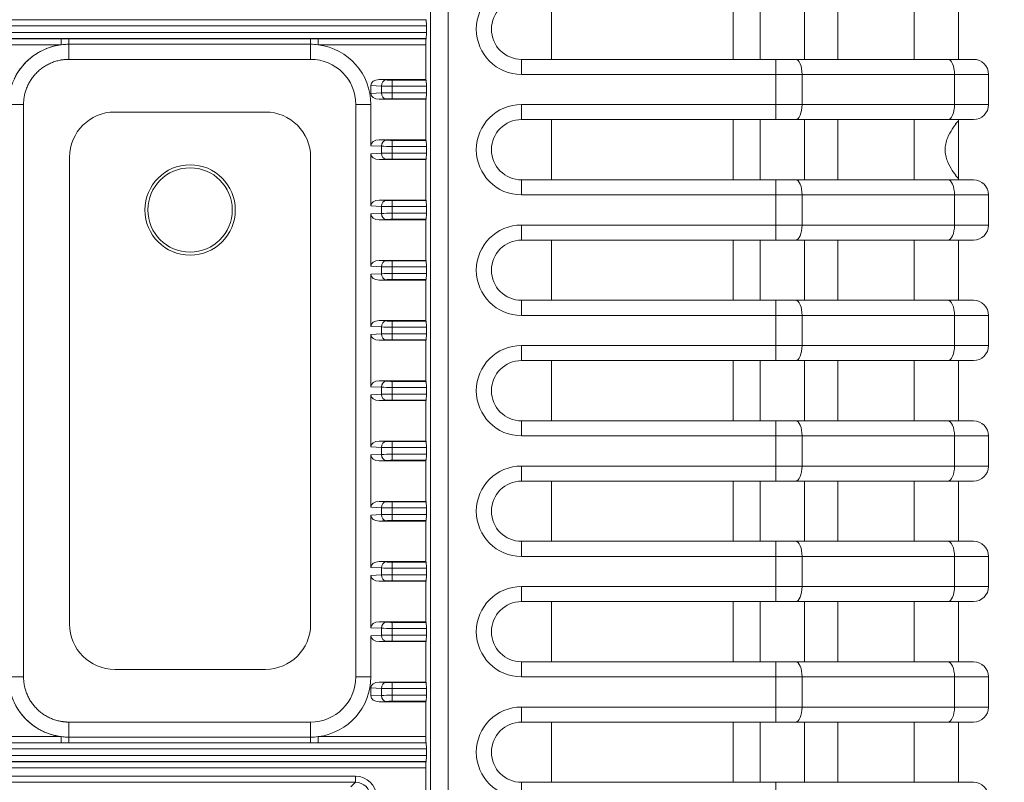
# Model space of a CAD drawing. Header units: millimetres. Extents: x 990 to 1809, y 0 to 562.
# Tile 85 of 256: x 1337 to 1370, y 326 to 351. Entities that reach past the tile are written whole.
import ezdxf

# ---------------------------------------------------------------- set-up
doc = ezdxf.new("R2010")
doc.units = ezdxf.units.MM
doc.layers.get('Defpoints').update_dxf_attribs({"lineweight": 18})
doc.layers.add('1', color=7, linetype='Continuous', true_color=0xffffff)
doc.layers.add('7标注层', color=4, linetype='Continuous', lineweight=18)
doc.styles.add('3.0', font='txt', dxfattribs={"height": 7.5})
doc.dimstyles.new('ISO-3.0', dxfattribs={"dimtxt": 7.5, "dimasz": 7.5, "dimexe": 4.5, "dimexo": 1.5, "dimgap": 1.5, "dimtad": 1, "dimdsep": 46, "dimtxsty": '3.0', "dimcen": 7.5, "dimclrd": 256, "dimclre": 256, "dimclrt": 256, "dimadec": 1, "dimazin": 0, "dimtp": 2e-09, "dimtm": 1.1e-09, "dimtfac": 1, "dimtmove": 0, "dimatfit": 3, "dimfxl": 1, "dimtolj": 1, "dimlwd": -1, "dimlwe": -1, "dimarcsym": 0})

# ---------------------------------------------------------------- blocks, each defined once
blk = doc.blocks.new('*D56')
at = {"layer": '7标注层', "transparency": 16777216}
for p, q in [((1366.033, 398.534), (1401.958, 398.534)), ((1397.458, 286.138), (1397.458, 391.034)), ((1353.912, 278.638), (1401.958, 278.638))]:
    blk.add_line(p, q, dxfattribs=at)
for points in [[(1396.208, 391.034), (1398.708, 391.034), (1397.458, 398.534)], [(1396.208, 286.138), (1398.708, 286.138), (1397.458, 278.638)]]:
    blk.add_solid(points, dxfattribs=at)
at = {"layer": 'Defpoints', "color": 0, "transparency": 16777216}
for p in [(1364.533, 398.534), (1397.458, 398.534), (1352.412, 278.638)]:
    blk.add_point(p, dxfattribs=at)
at = {"layer": '7标注层', "transparency": 16777216, "insert": (1392.208, 338.586), "char_height": 7.5, "attachment_point": 5, "rotation": 90, "style": '3.0'}
blk.add_mtext('\\A1;120', dxfattribs=at)

msp = doc.modelspace()

# ---------------------------------------------------------------- linework, layer by layer
at = {"layer": '1', "color": 7, "linetype": 'Continuous', "lineweight": 18}
for p, q in [((1350.901, 298.616), (1350.901, 378.66)), ((1351.488, 378.66), (1351.488, 298.616)), ((1354.921, 349.638), (1354.921, 351.638)), ((1360.95, 349.638), (1360.95, 351.638)), ((1361.842, 351.638), (1361.842, 349.638)), ((1363.313, 349.638), (1363.313, 351.638)), ((1364.421, 351.638), (1364.421, 349.638)), ((1366.947, 349.638), (1366.947, 351.638)), ((1368.421, 351.638), (1368.421, 349.638)), ((1350.763, 350.748), (1217.078, 350.748)), ((1217.084, 350.948), (1350.757, 350.948)), ((1350.753, 350.954), (1217.088, 350.954)), ((1350.757, 350.948), (1350.753, 350.954)), ((1350.763, 350.528), (1350.763, 350.748)), ((1217.078, 350.528), (1350.763, 350.528)), ((1350.757, 350.328), (1217.084, 350.328)), ((1229.197, 350.322), (1338.644, 350.322)), ((1338.644, 350.122), (1338.644, 350.322)), ((1338.897, 350.322), (1346.921, 350.322)), ((1346.921, 350.138), (1346.921, 350.322)), ((1347.173, 350.122), (1347.173, 350.322)), ((1347.173, 350.322), (1350.753, 350.322)), ((1350.757, 350.328), (1350.753, 350.322)), ((1338.644, 350.122), (1229.197, 350.122)), ((1338.897, 350.138), (1346.921, 350.138)), ((1346.921, 350.138), (1346.921, 349.638)), ((1350.746, 350.122), (1347.173, 350.122)), ((1350.746, 350.122), (1350.746, 348.964)), ((1346.921, 349.638), (1338.897, 349.638)), ((1353.921, 349.638), (1362.364, 349.638)), ((1353.921, 349.138), (1353.921, 349.638)), ((1362.364, 349.638), (1363.016, 349.638)), ((1362.364, 349.138), (1362.364, 349.638)), ((1368.073, 349.638), (1368.921, 349.638)), ((1362.364, 349.138), (1353.921, 349.138)), ((1363.233, 349.138), (1362.364, 349.138)), ((1348.921, 348.505), (1348.921, 348.771)), ((1349.274, 348.753), (1348.921, 348.771)), ((1349.193, 348.964), (1350.746, 348.964)), ((1349.193, 348.964), (1349.415, 348.953)), ((1349.274, 348.523), (1349.274, 348.753)), ((1349.628, 348.948), (1350.757, 348.948)), ((1349.628, 348.748), (1349.628, 348.948)), ((1350.763, 348.748), (1349.628, 348.748)), ((1349.628, 348.748), (1349.628, 348.528)), ((1350.757, 348.948), (1350.746, 348.964)), ((1350.763, 348.528), (1350.763, 348.748)), ((1348.921, 348.505), (1349.274, 348.523)), ((1349.628, 348.528), (1350.763, 348.528)), ((1349.628, 348.328), (1349.628, 348.528)), ((1337.395, 348.138), (1337.395, 329.138)), ((1348.921, 348.138), (1348.421, 348.138)), ((1348.421, 329.138), (1348.421, 348.138)), ((1348.921, 348.138), (1348.921, 346.771)), ((1349.415, 348.324), (1349.193, 348.312)), ((1349.193, 348.312), (1350.746, 348.312)), ((1350.757, 348.328), (1349.628, 348.328)), ((1350.757, 348.328), (1350.746, 348.312)), ((1350.746, 348.312), (1350.746, 346.964)), ((1353.921, 347.638), (1353.921, 348.138)), ((1353.921, 348.138), (1362.364, 348.138)), ((1362.364, 348.138), (1362.364, 347.638)), ((1368.29, 348.138), (1369.421, 348.138)), ((1340.421, 347.888), (1345.421, 347.888)), ((1362.364, 347.638), (1353.921, 347.638)), ((1354.921, 345.638), (1354.921, 347.638)), ((1360.95, 345.638), (1360.95, 347.638)), ((1361.842, 347.638), (1361.842, 345.638)), ((1363.016, 347.638), (1362.364, 347.638)), ((1363.313, 345.638), (1363.313, 347.638)), ((1364.421, 347.638), (1364.421, 345.638)), ((1366.947, 345.638), (1366.947, 347.638)), ((1368.921, 347.638), (1368.073, 347.638)), ((1368.421, 347.638), (1368.421, 347.592)), ((1368.421, 347.592), (1368.421, 345.684)), ((1349.274, 346.753), (1348.921, 346.771)), ((1349.193, 346.964), (1350.746, 346.964)), ((1349.193, 346.964), (1349.415, 346.953)), ((1349.274, 346.523), (1349.274, 346.753)), ((1349.628, 346.948), (1350.757, 346.948)), ((1349.628, 346.748), (1349.628, 346.948)), ((1350.763, 346.748), (1349.628, 346.748)), ((1349.628, 346.748), (1349.628, 346.528)), ((1350.757, 346.948), (1350.746, 346.964)), ((1350.763, 346.528), (1350.763, 346.748)), ((1338.921, 330.888), (1338.921, 346.388)), ((1346.921, 346.388), (1346.921, 330.888)), ((1348.921, 346.505), (1349.274, 346.523)), ((1348.921, 346.505), (1348.921, 344.771)), ((1349.628, 346.328), (1349.628, 346.528)), ((1349.628, 346.528), (1350.763, 346.528)), ((1349.415, 346.324), (1349.193, 346.312)), ((1349.193, 346.312), (1350.746, 346.312)), ((1350.757, 346.328), (1349.628, 346.328)), ((1350.757, 346.328), (1350.746, 346.312)), ((1350.746, 346.312), (1350.746, 344.964)), ((1353.921, 345.638), (1362.364, 345.638)), ((1353.921, 345.138), (1353.921, 345.638)), ((1362.364, 345.638), (1363.016, 345.638)), ((1362.364, 345.138), (1362.364, 345.638)), ((1368.073, 345.638), (1368.921, 345.638)), ((1368.421, 345.684), (1368.421, 345.638)), ((1362.364, 345.138), (1353.921, 345.138)), ((1363.233, 345.138), (1362.364, 345.138)), ((1349.274, 344.753), (1348.921, 344.771)), ((1349.193, 344.964), (1350.746, 344.964)), ((1349.193, 344.964), (1349.415, 344.953)), ((1349.628, 344.948), (1350.757, 344.948)), ((1349.628, 344.748), (1349.628, 344.948)), ((1350.757, 344.948), (1350.746, 344.964)), ((1348.921, 344.505), (1349.274, 344.523)), ((1348.921, 344.505), (1348.921, 342.771)), ((1349.274, 344.523), (1349.274, 344.753)), ((1350.763, 344.748), (1349.628, 344.748)), ((1349.628, 344.748), (1349.628, 344.528)), ((1349.628, 344.528), (1350.763, 344.528)), ((1349.628, 344.328), (1349.628, 344.528)), ((1350.763, 344.528), (1350.763, 344.748)), ((1349.415, 344.324), (1349.193, 344.312)), ((1349.193, 344.312), (1350.746, 344.312)), ((1350.757, 344.328), (1349.628, 344.328)), ((1350.757, 344.328), (1350.746, 344.312)), ((1350.746, 344.312), (1350.746, 342.964)), ((1353.921, 343.638), (1353.921, 344.138)), ((1353.921, 344.138), (1362.364, 344.138)), ((1362.364, 343.638), (1362.364, 344.138)), ((1368.29, 344.138), (1369.421, 344.138)), ((1362.364, 343.638), (1353.921, 343.638)), ((1354.921, 341.638), (1354.921, 343.638)), ((1360.95, 341.638), (1360.95, 343.638)), ((1361.842, 343.638), (1361.842, 341.638)), ((1363.016, 343.638), (1362.364, 343.638)), ((1363.313, 341.638), (1363.313, 343.638)), ((1364.421, 343.638), (1364.421, 341.638)), ((1366.947, 341.638), (1366.947, 343.638)), ((1368.921, 343.638), (1368.073, 343.638)), ((1368.421, 343.638), (1368.421, 341.638)), ((1349.193, 342.964), (1350.746, 342.964)), ((1349.193, 342.964), (1349.415, 342.953)), ((1349.628, 342.948), (1350.757, 342.948)), ((1349.628, 342.748), (1349.628, 342.948)), ((1350.757, 342.948), (1350.746, 342.964)), ((1349.274, 342.753), (1348.921, 342.771)), ((1348.921, 342.505), (1349.274, 342.523)), ((1348.921, 342.505), (1348.921, 340.771)), ((1349.274, 342.523), (1349.274, 342.753)), ((1350.763, 342.748), (1349.628, 342.748)), ((1349.628, 342.748), (1349.628, 342.528)), ((1349.628, 342.528), (1350.763, 342.528)), ((1349.628, 342.328), (1349.628, 342.528)), ((1350.763, 342.528), (1350.763, 342.748)), ((1349.415, 342.324), (1349.193, 342.312)), ((1349.193, 342.312), (1350.746, 342.312)), ((1350.757, 342.328), (1349.628, 342.328)), ((1350.757, 342.328), (1350.746, 342.312)), ((1350.746, 342.312), (1350.746, 340.964)), ((1353.921, 341.138), (1353.921, 341.638)), ((1353.921, 341.638), (1362.364, 341.638)), ((1362.364, 341.638), (1363.016, 341.638)), ((1362.364, 341.638), (1362.364, 341.138)), ((1368.073, 341.638), (1368.921, 341.638)), ((1349.193, 340.964), (1350.746, 340.964)), ((1349.193, 340.964), (1349.415, 340.953)), ((1349.628, 340.948), (1350.757, 340.948)), ((1349.628, 340.748), (1349.628, 340.948)), ((1350.757, 340.948), (1350.746, 340.964)), ((1362.364, 341.138), (1353.921, 341.138)), ((1363.233, 341.138), (1362.364, 341.138)), ((1349.274, 340.753), (1348.921, 340.771)), ((1348.921, 340.505), (1349.274, 340.523)), ((1349.274, 340.523), (1349.274, 340.753)), ((1349.628, 340.748), (1349.628, 340.528)), ((1350.763, 340.748), (1349.628, 340.748)), ((1349.628, 340.328), (1349.628, 340.528)), ((1349.628, 340.528), (1350.763, 340.528)), ((1350.763, 340.528), (1350.763, 340.748)), ((1348.921, 340.505), (1348.921, 338.771)), ((1349.415, 340.324), (1349.193, 340.312)), ((1349.193, 340.312), (1350.746, 340.312)), ((1350.757, 340.328), (1349.628, 340.328)), ((1350.757, 340.328), (1350.746, 340.312)), ((1350.746, 340.312), (1350.746, 338.964)), ((1353.921, 339.638), (1353.921, 340.138)), ((1353.921, 340.138), (1362.364, 340.138)), ((1362.364, 339.638), (1362.364, 340.138)), ((1368.29, 340.138), (1369.421, 340.138)), ((1362.364, 339.638), (1353.921, 339.638)), ((1354.921, 337.638), (1354.921, 339.638)), ((1360.95, 337.638), (1360.95, 339.638)), ((1361.842, 339.638), (1361.842, 337.638)), ((1363.016, 339.638), (1362.364, 339.638)), ((1363.313, 337.638), (1363.313, 339.638)), ((1364.421, 339.638), (1364.421, 337.638)), ((1366.947, 337.638), (1366.947, 339.638)), ((1368.921, 339.638), (1368.073, 339.638)), ((1368.421, 339.638), (1368.421, 337.638)), ((1349.193, 338.964), (1350.746, 338.964)), ((1349.193, 338.964), (1349.415, 338.953)), ((1349.628, 338.948), (1350.757, 338.948)), ((1349.628, 338.748), (1349.628, 338.948)), ((1350.757, 338.948), (1350.746, 338.964)), ((1349.274, 338.753), (1348.921, 338.771)), ((1349.274, 338.523), (1349.274, 338.753)), ((1349.628, 338.748), (1349.628, 338.528)), ((1350.763, 338.748), (1349.628, 338.748)), ((1350.763, 338.528), (1350.763, 338.748)), ((1348.921, 338.505), (1349.274, 338.523)), ((1348.921, 338.505), (1348.921, 336.771)), ((1349.415, 338.324), (1349.193, 338.312)), ((1349.193, 338.312), (1350.746, 338.312)), ((1349.628, 338.528), (1350.763, 338.528)), ((1349.628, 338.328), (1349.628, 338.528)), ((1350.757, 338.328), (1349.628, 338.328)), ((1350.757, 338.328), (1350.746, 338.312)), ((1350.746, 338.312), (1350.746, 336.964)), ((1353.921, 337.138), (1353.921, 337.638)), ((1353.921, 337.638), (1362.364, 337.638)), ((1362.364, 337.638), (1362.364, 337.138)), ((1362.364, 337.638), (1363.016, 337.638)), ((1368.073, 337.638), (1368.921, 337.638)), ((1349.193, 336.964), (1350.746, 336.964)), ((1349.193, 336.964), (1349.415, 336.953)), ((1349.628, 336.948), (1350.757, 336.948)), ((1349.628, 336.748), (1349.628, 336.948)), ((1350.757, 336.948), (1350.746, 336.964)), ((1362.364, 337.138), (1353.921, 337.138)), ((1363.233, 337.138), (1362.364, 337.138)), ((1349.274, 336.753), (1348.921, 336.771)), ((1349.274, 336.523), (1349.274, 336.753)), ((1350.763, 336.748), (1349.628, 336.748)), ((1349.628, 336.748), (1349.628, 336.528)), ((1350.763, 336.528), (1350.763, 336.748)), ((1348.921, 336.505), (1349.274, 336.523)), ((1348.921, 336.505), (1348.921, 334.771)), ((1349.415, 336.324), (1349.193, 336.312)), ((1349.193, 336.312), (1350.746, 336.312)), ((1349.628, 336.528), (1350.763, 336.528)), ((1349.628, 336.328), (1349.628, 336.528)), ((1350.757, 336.328), (1349.628, 336.328)), ((1350.757, 336.328), (1350.746, 336.312)), ((1350.746, 336.312), (1350.746, 334.964)), ((1353.921, 335.638), (1353.921, 336.138)), ((1353.921, 336.138), (1362.364, 336.138)), ((1362.364, 335.638), (1362.364, 336.138)), ((1368.29, 336.138), (1369.421, 336.138)), ((1362.364, 335.638), (1353.921, 335.638)), ((1354.921, 333.638), (1354.921, 335.638)), ((1360.95, 333.638), (1360.95, 335.638)), ((1361.842, 335.638), (1361.842, 333.638)), ((1363.016, 335.638), (1362.364, 335.638)), ((1363.313, 333.638), (1363.313, 335.638)), ((1364.421, 335.638), (1364.421, 333.638)), ((1366.947, 333.638), (1366.947, 335.638)), ((1368.921, 335.638), (1368.073, 335.638)), ((1368.421, 335.638), (1368.421, 333.638)), ((1349.193, 334.964), (1350.746, 334.964)), ((1349.193, 334.964), (1349.415, 334.953)), ((1350.757, 334.948), (1350.746, 334.964)), ((1349.274, 334.753), (1348.921, 334.771)), ((1349.274, 334.523), (1349.274, 334.753)), ((1349.628, 334.948), (1350.757, 334.948)), ((1349.628, 334.748), (1349.628, 334.948)), ((1350.763, 334.748), (1349.628, 334.748)), ((1349.628, 334.748), (1349.628, 334.528)), ((1350.763, 334.528), (1350.763, 334.748)), ((1348.921, 334.505), (1349.274, 334.523)), ((1348.921, 334.505), (1348.921, 332.771)), ((1349.415, 334.324), (1349.193, 334.312)), ((1349.193, 334.312), (1350.746, 334.312)), ((1349.628, 334.528), (1350.763, 334.528)), ((1349.628, 334.328), (1349.628, 334.528)), ((1350.757, 334.328), (1349.628, 334.328)), ((1350.757, 334.328), (1350.746, 334.312)), ((1350.746, 334.312), (1350.746, 332.964)), ((1353.921, 333.138), (1353.921, 333.638)), ((1353.921, 333.638), (1362.364, 333.638)), ((1362.364, 333.638), (1363.016, 333.638)), ((1362.364, 333.638), (1362.364, 333.138)), ((1368.073, 333.638), (1368.921, 333.638)), ((1362.364, 333.138), (1353.921, 333.138)), ((1363.233, 333.138), (1362.364, 333.138)), ((1349.274, 332.753), (1348.921, 332.771)), ((1349.193, 332.964), (1350.746, 332.964)), ((1349.193, 332.964), (1349.415, 332.953)), ((1349.274, 332.523), (1349.274, 332.753)), ((1349.628, 332.948), (1350.757, 332.948)), ((1349.628, 332.748), (1349.628, 332.948)), ((1350.763, 332.748), (1349.628, 332.748)), ((1349.628, 332.748), (1349.628, 332.528)), ((1350.757, 332.948), (1350.746, 332.964)), ((1350.763, 332.528), (1350.763, 332.748)), ((1348.921, 332.505), (1349.274, 332.523)), ((1348.921, 332.505), (1348.921, 330.771)), ((1349.628, 332.528), (1350.763, 332.528)), ((1349.628, 332.328), (1349.628, 332.528)), ((1349.415, 332.324), (1349.193, 332.312)), ((1349.193, 332.312), (1350.746, 332.312)), ((1350.757, 332.328), (1349.628, 332.328)), ((1350.757, 332.328), (1350.746, 332.312)), ((1350.746, 332.312), (1350.746, 330.964)), ((1353.921, 331.638), (1353.921, 332.138)), ((1353.921, 332.138), (1362.364, 332.138)), ((1362.364, 331.638), (1362.364, 332.138)), ((1368.29, 332.138), (1369.421, 332.138)), ((1362.364, 331.638), (1353.921, 331.638)), ((1354.921, 329.638), (1354.921, 331.638)), ((1360.95, 329.638), (1360.95, 331.638)), ((1361.842, 331.638), (1361.842, 329.638)), ((1363.016, 331.638), (1362.364, 331.638)), ((1363.313, 329.638), (1363.313, 331.638)), ((1364.421, 331.638), (1364.421, 329.638)), ((1366.947, 329.638), (1366.947, 331.638)), ((1368.921, 331.638), (1368.073, 331.638)), ((1368.421, 331.638), (1368.421, 329.638)), ((1349.274, 330.753), (1348.921, 330.771)), ((1349.193, 330.964), (1350.746, 330.964)), ((1349.193, 330.964), (1349.415, 330.953)), ((1349.274, 330.523), (1349.274, 330.753)), ((1349.628, 330.948), (1350.757, 330.948)), ((1349.628, 330.748), (1349.628, 330.948)), ((1349.628, 330.748), (1349.628, 330.528)), ((1350.763, 330.748), (1349.628, 330.748)), ((1350.757, 330.948), (1350.746, 330.964)), ((1350.763, 330.528), (1350.763, 330.748)), ((1348.921, 330.505), (1349.274, 330.523)), ((1348.921, 330.505), (1348.921, 329.138)), ((1349.628, 330.528), (1350.763, 330.528)), ((1349.628, 330.328), (1349.628, 330.528)), ((1349.415, 330.324), (1349.193, 330.312)), ((1349.193, 330.312), (1350.746, 330.312)), ((1350.757, 330.328), (1349.628, 330.328)), ((1350.757, 330.328), (1350.746, 330.312)), ((1350.746, 330.312), (1350.746, 328.964)), ((1353.921, 329.638), (1362.364, 329.638)), ((1353.921, 329.138), (1353.921, 329.638)), ((1362.364, 329.638), (1363.016, 329.638)), ((1362.364, 329.638), (1362.364, 329.138)), ((1368.073, 329.638), (1368.921, 329.638)), ((1345.421, 329.388), (1340.421, 329.388)), ((1348.921, 329.138), (1348.421, 329.138)), ((1362.364, 329.138), (1353.921, 329.138)), ((1363.233, 329.138), (1362.364, 329.138)), ((1348.921, 328.505), (1348.921, 328.771)), ((1349.274, 328.753), (1348.921, 328.771)), ((1349.193, 328.964), (1350.746, 328.964)), ((1349.193, 328.964), (1349.415, 328.953)), ((1349.274, 328.523), (1349.274, 328.753)), ((1349.628, 328.948), (1350.757, 328.948)), ((1349.628, 328.748), (1349.628, 328.948)), ((1350.763, 328.748), (1349.628, 328.748)), ((1349.628, 328.748), (1349.628, 328.528)), ((1350.757, 328.948), (1350.746, 328.964)), ((1350.763, 328.528), (1350.763, 328.748)), ((1348.921, 328.505), (1349.274, 328.523)), ((1349.628, 328.528), (1350.763, 328.528)), ((1349.628, 328.328), (1349.628, 328.528)), ((1349.415, 328.324), (1349.193, 328.312)), ((1349.193, 328.312), (1350.746, 328.312)), ((1350.757, 328.328), (1349.628, 328.328)), ((1350.757, 328.328), (1350.746, 328.312)), ((1350.746, 328.312), (1350.746, 327.154)), ((1353.921, 328.138), (1353.921, 327.638)), ((1353.921, 328.138), (1362.364, 328.138)), ((1362.364, 327.638), (1362.364, 328.138)), ((1368.29, 328.138), (1369.421, 328.138)), ((1338.897, 327.638), (1346.921, 327.638)), ((1346.921, 327.138), (1346.921, 327.638)), ((1362.364, 327.638), (1353.921, 327.638)), ((1354.921, 325.638), (1354.921, 327.638)), ((1360.95, 325.638), (1360.95, 327.638)), ((1361.842, 327.638), (1361.842, 325.638)), ((1363.016, 327.638), (1362.364, 327.638)), ((1363.313, 325.638), (1363.313, 327.638)), ((1364.421, 327.638), (1364.421, 325.638)), ((1366.947, 325.638), (1366.947, 327.638)), ((1368.921, 327.638), (1368.073, 327.638)), ((1368.421, 327.638), (1368.421, 325.638)), ((1229.197, 327.154), (1338.644, 327.154)), ((1338.644, 327.154), (1338.644, 326.954)), ((1346.921, 327.138), (1338.897, 327.138)), ((1346.921, 326.954), (1346.921, 327.138)), ((1347.173, 327.154), (1350.746, 327.154)), ((1347.173, 327.154), (1347.173, 326.954)), ((1217.084, 326.948), (1350.757, 326.948)), ((1338.644, 326.954), (1229.197, 326.954)), ((1346.921, 326.954), (1338.897, 326.954)), ((1350.753, 326.954), (1347.173, 326.954)), ((1350.757, 326.948), (1350.753, 326.954)), ((1350.763, 326.748), (1217.078, 326.748)), ((1217.078, 326.528), (1350.763, 326.528)), ((1350.763, 326.528), (1350.763, 326.748)), ((1350.757, 326.328), (1217.084, 326.328)), ((1217.088, 326.322), (1350.753, 326.322)), ((1350.757, 326.328), (1350.753, 326.322)), ((1350.746, 326.122), (1217.095, 326.122)), ((1306.993, 325.84), (1348.411, 325.84)), ((1348.411, 325.84), (1348.411, 325.64)), ((1350.746, 326.122), (1350.746, 325.154)), ((1348.411, 325.64), (1306.993, 325.64)), ((1348.258, 325.487), (1348.411, 325.64)), ((1353.921, 325.638), (1362.364, 325.638)), ((1353.921, 325.138), (1353.921, 325.638)), ((1362.364, 325.638), (1362.364, 325.138)), ((1362.364, 325.638), (1363.016, 325.638)), ((1368.073, 325.638), (1368.921, 325.638))]:
    msp.add_line(p, q, dxfattribs=at)
for radius in [1.5, 1.4]:
    msp.add_circle((1342.921, 344.638), radius, dxfattribs=at)
for centre, radius, start, end in [((1353.921, 350.638), 1.5, 90, 270), ((1353.921, 350.638), 1, 90, 270), ((1346.921, 348.138), 2, 82.7485, 90), ((1346.921, 348.138), 2, 0, 82.7485), ((1346.921, 348.138), 1.5, 0, 90), ((1368.921, 349.138), 0.5, 360, 90), ((1353.921, 346.638), 1.5, 90, 270), ((1368.921, 348.138), 0.5, 270, 0), ((1340.421, 346.388), 1.5, 90, 180), ((1345.421, 346.388), 1.5, 0, 90), ((1353.921, 346.638), 1, 90, 270), ((1368.921, 345.138), 0.5, 360, 90), ((1353.921, 342.638), 1.5, 90, 270), ((1368.921, 344.138), 0.5, 270, 0), ((1353.921, 342.638), 1, 90, 270), ((1368.921, 341.138), 0.5, 360, 90), ((1353.921, 338.638), 1.5, 90, 270), ((1368.921, 340.138), 0.5, 270, 0), ((1353.921, 338.638), 1, 90, 270), ((1368.921, 337.138), 0.5, 360, 90), ((1353.921, 334.638), 1.5, 90, 270), ((1368.921, 336.138), 0.5, 270, 0), ((1353.921, 334.638), 1, 90, 270), ((1368.921, 333.138), 0.5, 360, 90), ((1353.921, 330.638), 1.5, 90, 270), ((1368.921, 332.138), 0.5, 270, 0), ((1353.921, 330.638), 1, 90, 270), ((1340.421, 330.888), 1.5, 180, 270), ((1345.421, 330.888), 1.5, 270, 0), ((1368.921, 329.138), 0.5, 360, 90), ((1346.921, 329.138), 1.5, 270, 0), ((1346.921, 329.138), 2, 277.2515, 0), ((1353.921, 326.638), 1.5, 90, 270), ((1368.921, 328.138), 0.5, 270, 0), ((1353.921, 326.638), 1, 90, 270), ((1346.921, 329.138), 2, 270, 277.2515), ((1368.921, 325.138), 0.5, 360, 90)]:
    msp.add_arc(centre, radius, start, end, dxfattribs=at)
for centre, major_axis, ratio, start_param, end_param in [((1350.756, 350.748), (0, 0.2), 0.034921, 4.712389, 6.230825), ((1350.753, 350.122), (0, 0.2), 0.034921, 0.05236, 1.570796), ((1350.756, 350.528), (0, 0.2), 0.034921, 3.193953, 4.712389), ((1338.897, 348.138), (2.003, 0), 0.99863, 1.697359, 2.702725), ((1338.897, 348.138), (2.003, 0), 0.99863, 1.570796, 1.697359), ((1363.016, 349.138), (0, -0.5), 0.434749, 1.570796, 3.141593), ((1368.073, 349.138), (0, -0.5), 0.434749, 1.570796, 3.141593), ((1349.203, 348.764), (-0.283, 0.015), 0.706622, 4.78642, 6.320201), ((1349.415, 348.753), (-0.01, -0.2), 0.706622, 3.215624, 4.749405), ((1349.628, 348.764), (0.5, 0), 0.031445, 3.926991, 4.712389), ((1349.628, 348.964), (0.3, 0), 0.052408, 3.926991, 4.712389), ((1350.756, 348.748), (0, 0.2), 0.034921, 4.712389, 6.230825), ((1349.203, 348.512), (-0.283, -0.015), 0.706622, 6.24617, 7.779951), ((1349.628, 348.512), (0.5, 0), 0.031445, 1.570796, 2.356194), ((1349.415, 348.523), (0.01, -0.2), 0.706622, 4.675373, 6.209154), ((1350.756, 348.528), (0, 0.2), 0.034921, 3.193953, 4.712389), ((1349.628, 348.312), (0.3, 0), 0.052408, 1.570796, 2.356194), ((1363.016, 348.138), (0, -0.5), 0.434749, 0, 1.570796), ((1368.073, 348.138), (0, -0.5), 0.434749, 0, 1.570796), ((1349.203, 346.764), (-0.283, 0.015), 0.706622, 4.78642, 6.320201), ((1349.415, 346.753), (-0.01, -0.2), 0.706622, 3.215624, 4.749405), ((1349.628, 346.764), (0.5, 0), 0.031445, 3.926991, 4.712389), ((1349.628, 346.964), (0.3, 0), 0.052408, 3.926991, 4.712389), ((1350.756, 346.748), (0, 0.2), 0.034921, 4.712389, 6.230825), ((1349.203, 346.512), (-0.283, -0.015), 0.706622, 6.24617, 7.779951), ((1349.628, 346.512), (0.5, 0), 0.031445, 1.570796, 2.356194), ((1349.415, 346.523), (0.01, -0.2), 0.706622, 4.675373, 6.209154), ((1350.756, 346.528), (0, 0.2), 0.034921, 3.193953, 4.712389), ((1349.628, 346.312), (0.3, 0), 0.052408, 1.570796, 2.356194), ((1363.016, 345.138), (0, -0.5), 0.434749, 1.570796, 3.141593), ((1368.073, 345.138), (0, -0.5), 0.434749, 1.570796, 3.141593), ((1349.203, 344.764), (-0.283, 0.015), 0.706622, 4.78642, 6.320201), ((1349.415, 344.753), (-0.01, -0.2), 0.706622, 3.215624, 4.749405), ((1349.628, 344.964), (0.3, 0), 0.052408, 3.926991, 4.712389), ((1350.756, 344.748), (0, 0.2), 0.034921, 4.712389, 6.230825), ((1349.203, 344.512), (-0.283, -0.015), 0.706622, 6.24617, 7.779951), ((1349.628, 344.764), (0.5, 0), 0.031445, 3.926991, 4.712389), ((1349.628, 344.512), (0.5, 0), 0.031445, 1.570796, 2.356194), ((1349.415, 344.523), (0.01, -0.2), 0.706622, 4.675373, 6.209154), ((1350.756, 344.528), (0, 0.2), 0.034921, 3.193953, 4.712389), ((1349.628, 344.312), (0.3, 0), 0.052408, 1.570796, 2.356194), ((1363.016, 344.138), (0, -0.5), 0.434749, 0, 1.570796), ((1368.073, 344.138), (0, -0.5), 0.434749, 0, 1.570796), ((1349.203, 342.764), (-0.283, 0.015), 0.706622, 4.78642, 6.320201), ((1349.415, 342.753), (-0.01, -0.2), 0.706622, 3.215624, 4.749405), ((1349.628, 342.964), (0.3, 0), 0.052408, 3.926991, 4.712389), ((1350.756, 342.748), (0, 0.2), 0.034921, 4.712389, 6.230825), ((1349.203, 342.512), (-0.283, -0.015), 0.706622, 6.24617, 7.779951), ((1349.628, 342.764), (0.5, 0), 0.031445, 3.926991, 4.712389), ((1349.628, 342.512), (0.5, 0), 0.031445, 1.570796, 2.356194), ((1349.415, 342.523), (0.01, -0.2), 0.706622, 4.675373, 6.209154), ((1350.756, 342.528), (0, 0.2), 0.034921, 3.193953, 4.712389), ((1349.628, 342.312), (0.3, 0), 0.052408, 1.570796, 2.356194), ((1363.016, 341.138), (0, -0.5), 0.434749, 1.570796, 3.141593), ((1368.073, 341.138), (0, -0.5), 0.434749, 1.570797, 3.141593), ((1349.203, 340.764), (-0.283, 0.015), 0.706622, 4.78642, 6.320201), ((1349.415, 340.753), (-0.01, -0.2), 0.706622, 3.215624, 4.749405), ((1349.628, 340.964), (0.3, 0), 0.052408, 3.926991, 4.712389), ((1350.756, 340.748), (0, 0.2), 0.034921, 4.712389, 6.230825), ((1349.628, 340.764), (0.5, 0), 0.031445, 3.926991, 4.712389), ((1349.628, 340.512), (0.5, 0), 0.031445, 1.570796, 2.356194), ((1349.415, 340.523), (0.01, -0.2), 0.706622, 4.675373, 6.209154), ((1350.756, 340.528), (0, 0.2), 0.034921, 3.193953, 4.712389), ((1349.203, 340.512), (-0.283, -0.015), 0.706622, 6.24617, 7.779951), ((1349.628, 340.312), (0.3, 0), 0.052408, 1.570796, 2.356194), ((1363.016, 340.138), (0, -0.5), 0.434749, 0, 1.570796), ((1368.073, 340.138), (0, -0.5), 0.434749, 0, 1.570796), ((1349.203, 338.764), (-0.283, 0.015), 0.706622, 4.78642, 6.320201), ((1349.415, 338.753), (-0.01, -0.2), 0.706622, 3.215624, 4.749405), ((1349.628, 338.964), (0.3, 0), 0.052408, 3.926991, 4.712389), ((1350.756, 338.748), (0, 0.2), 0.034921, 4.712389, 6.230825), ((1349.628, 338.764), (0.5, 0), 0.031445, 3.926991, 4.712389), ((1349.203, 338.512), (-0.283, -0.015), 0.706622, 6.24617, 7.779951), ((1349.628, 338.512), (0.5, 0), 0.031445, 1.570796, 2.356194), ((1349.415, 338.523), (0.01, -0.2), 0.706622, 4.675373, 6.209154), ((1349.628, 338.312), (0.3, 0), 0.052408, 1.570796, 2.356194), ((1350.756, 338.528), (0, 0.2), 0.034921, 3.193953, 4.712389), ((1363.016, 337.138), (0, -0.5), 0.434749, 1.570796, 3.141593), ((1368.073, 337.138), (0, -0.5), 0.434749, 1.570797, 3.141593), ((1349.203, 336.764), (-0.283, 0.015), 0.706622, 4.78642, 6.320201), ((1349.415, 336.753), (-0.01, -0.2), 0.706622, 3.215624, 4.749405), ((1349.628, 336.964), (0.3, 0), 0.052408, 3.926991, 4.712389), ((1350.756, 336.748), (0, 0.2), 0.034921, 4.712389, 6.230825), ((1349.628, 336.764), (0.5, 0), 0.031445, 3.926991, 4.712389), ((1349.203, 336.512), (-0.283, -0.015), 0.706622, 6.24617, 7.779951), ((1349.628, 336.512), (0.5, 0), 0.031445, 1.570796, 2.356194), ((1349.415, 336.523), (0.01, -0.2), 0.706622, 4.675373, 6.209154), ((1349.628, 336.312), (0.3, 0), 0.052408, 1.570796, 2.356194), ((1350.756, 336.528), (0, 0.2), 0.034921, 3.193953, 4.712389), ((1363.016, 336.138), (0, -0.5), 0.434749, 0, 1.570796), ((1368.073, 336.138), (0, -0.5), 0.434749, 0, 1.570796), ((1349.203, 334.764), (-0.283, 0.015), 0.706622, 4.78642, 6.320201), ((1349.415, 334.753), (-0.01, -0.2), 0.706622, 3.215624, 4.749405), ((1349.628, 334.964), (0.3, 0), 0.052408, 3.926991, 4.712389), ((1349.628, 334.764), (0.5, 0), 0.031445, 3.926991, 4.712389), ((1350.756, 334.748), (0, 0.2), 0.034921, 4.712389, 6.230825), ((1349.203, 334.512), (-0.283, -0.015), 0.706622, 6.24617, 7.779951), ((1349.628, 334.512), (0.5, 0), 0.031445, 1.570796, 2.356194), ((1349.415, 334.523), (0.01, -0.2), 0.706622, 4.675373, 6.209154), ((1349.628, 334.312), (0.3, 0), 0.052408, 1.570796, 2.356194), ((1350.756, 334.528), (0, 0.2), 0.034921, 3.193953, 4.712389), ((1363.016, 333.138), (0, -0.5), 0.434749, 1.570796, 3.141593), ((1368.073, 333.138), (0, -0.5), 0.434749, 1.570797, 3.141593), ((1349.203, 332.764), (-0.283, 0.015), 0.706622, 4.78642, 6.320201), ((1349.415, 332.753), (-0.01, -0.2), 0.706622, 3.215624, 4.749405), ((1349.628, 332.764), (0.5, 0), 0.031445, 3.926991, 4.712389), ((1349.628, 332.964), (0.3, 0), 0.052408, 3.926991, 4.712389), ((1350.756, 332.748), (0, 0.2), 0.034921, 4.712389, 6.230825), ((1349.203, 332.512), (-0.283, -0.015), 0.706622, 6.24617, 7.779951), ((1349.628, 332.512), (0.5, 0), 0.031445, 1.570796, 2.356194), ((1349.415, 332.523), (0.01, -0.2), 0.706622, 4.675373, 6.209154), ((1350.756, 332.528), (0, 0.2), 0.034921, 3.193953, 4.712389), ((1349.628, 332.312), (0.3, 0), 0.052408, 1.570796, 2.356194), ((1363.016, 332.138), (0, -0.5), 0.434749, 0, 1.570796), ((1368.073, 332.138), (0, -0.5), 0.434749, 0, 1.570796), ((1349.203, 330.764), (-0.283, 0.015), 0.706622, 4.78642, 6.320201), ((1349.415, 330.753), (-0.01, -0.2), 0.706622, 3.215624, 4.749405), ((1349.628, 330.764), (0.5, 0), 0.031445, 3.926991, 4.712389), ((1349.628, 330.964), (0.3, 0), 0.052408, 3.926991, 4.712389), ((1350.756, 330.748), (0, 0.2), 0.034921, 4.712389, 6.230825), ((1349.203, 330.512), (-0.283, -0.015), 0.706622, 6.24617, 7.779951), ((1349.628, 330.512), (0.5, 0), 0.031445, 1.570796, 2.356194), ((1349.415, 330.523), (0.01, -0.2), 0.706622, 4.675373, 6.209154), ((1350.756, 330.528), (0, 0.2), 0.034921, 3.193953, 4.712389), ((1349.628, 330.312), (0.3, 0), 0.052408, 1.570796, 2.356194), ((1363.016, 329.138), (0, -0.5), 0.434749, 1.570796, 3.141593), ((1368.073, 329.138), (0, -0.5), 0.434749, 1.570797, 3.141593), ((1349.203, 328.764), (-0.283, 0.015), 0.706622, 4.78642, 6.320201), ((1349.415, 328.753), (-0.01, -0.2), 0.706622, 3.215624, 4.749405), ((1349.628, 328.764), (0.5, 0), 0.031445, 3.926991, 4.712389), ((1349.628, 328.964), (0.3, 0), 0.052408, 3.926991, 4.712389), ((1350.756, 328.748), (0, 0.2), 0.034921, 4.712389, 6.230825), ((1349.203, 328.512), (-0.283, -0.015), 0.706622, 6.24617, 7.779951), ((1349.628, 328.512), (0.5, 0), 0.031445, 1.570796, 2.356194), ((1349.415, 328.523), (0.01, -0.2), 0.706622, 4.675373, 6.209154), ((1350.756, 328.528), (0, 0.2), 0.034921, 3.193953, 4.712389), ((1338.897, 329.138), (2.003, 0), 0.99863, 3.58046, 4.585826), ((1349.628, 328.312), (0.3, 0), 0.052408, 1.570796, 2.356194), ((1363.016, 328.138), (0, -0.5), 0.434749, 0, 1.570796), ((1368.073, 328.138), (0, 0.5), 0.434749, 3.141593, 4.712389), ((1338.897, 329.138), (2.003, 0), 0.99863, 4.585826, 4.712389), ((1350.753, 327.154), (0, 0.2), 0.034921, 1.570796, 3.089233), ((1350.756, 326.748), (0, 0.2), 0.034921, 4.712389, 6.230825), ((1350.756, 326.528), (0, 0.2), 0.034921, 3.193953, 4.712389), ((1350.753, 326.122), (0, 0.2), 0.034921, 0.05236, 1.570796), ((1348.409, 325.139), (-0.496, -0.496), 0.997265, 2.376405, 3.925621), ((1348.409, 325.139), (0.355, 0.355), 0.99509, 5.517998, 7.067214)]:
    msp.add_ellipse(centre, major_axis=major_axis, ratio=ratio, start_param=start_param, end_param=end_param, dxfattribs=at)
for points, knots in [([(1338.644, 350.322), (1338.686, 350.322), (1338.729, 350.322), (1338.813, 350.322), (1338.855, 350.322), (1338.897, 350.322)], [0, 0, 0, 0, 0.5, 0.5, 1, 1, 1, 1]), ([(1338.897, 350.138), (1338.897, 350.186), (1338.897, 350.232), (1338.897, 350.299), (1338.897, 350.319), (1338.897, 350.322)], [0, 0, 0, 0, 0.5, 0.5, 1, 1, 1, 1]), ([(1346.921, 350.322), (1346.963, 350.322), (1347.005, 350.322), (1347.089, 350.322), (1347.131, 350.322), (1347.173, 350.322)], [0, 0, 0, 0, 0.5, 0.5, 1, 1, 1, 1]), ([(1336.896, 348.138), (1336.897, 348.2), (1336.901, 348.326), (1336.928, 348.514), (1336.973, 348.701), (1337.037, 348.885), (1337.12, 349.065), (1337.222, 349.238), (1337.342, 349.402), (1337.486, 349.562), (1337.664, 349.72), (1337.891, 349.875), (1338.174, 350.012), (1338.516, 350.117), (1338.765, 350.131), (1338.897, 350.138)], [0, 0, 0, 0, 0.059465, 0.119797, 0.180998, 0.243069, 0.306009, 0.369821, 0.434503, 0.500058, 0.574529, 0.661767, 0.761765, 0.874513, 1, 1, 1, 1]), ([(1363.016, 349.638), (1363.316, 349.638), (1363.616, 349.638), (1365.117, 349.638), (1366.318, 349.638), (1367.703, 349.638), (1367.888, 349.638), (1368.073, 349.638)], [0, 0, 0, 0, 0.178081, 0.178081, 0.890407, 0.890407, 1, 1, 1, 1]), ([(1368.29, 349.138), (1367.99, 349.138), (1367.69, 349.138), (1366.189, 349.138), (1364.988, 349.138), (1363.603, 349.138), (1363.418, 349.138), (1363.233, 349.138)], [0, 0, 0, 0, 0.178081, 0.178081, 0.890407, 0.890407, 1, 1, 1, 1]), ([(1369.421, 349.138), (1369.421, 349.138), (1369.414, 349.138), (1369.388, 349.138), (1369.369, 349.138), (1369.336, 349.138), (1369.329, 349.138), (1369.315, 349.138), (1369.307, 349.138), (1369.283, 349.138), (1369.265, 349.138), (1369.208, 349.138), (1369.165, 349.138), (1369.091, 349.138), (1369.064, 349.138), (1369.023, 349.138), (1369.009, 349.138), (1368.98, 349.138), (1368.965, 349.138), (1368.889, 349.138), (1368.76, 349.138), (1368.613, 349.138), (1368.496, 349.138), (1368.456, 349.138), (1368.374, 349.138), (1368.332, 349.138), (1368.29, 349.138)], [0, 0, 0, 0, 0.125, 0.125, 0.25, 0.25, 0.28125, 0.28125, 0.3125, 0.3125, 0.375, 0.375, 0.5, 0.5, 0.5625, 0.5625, 0.59375, 0.59375, 0.625, 0.625, 0.75, 0.875, 0.875, 0.9375, 0.9375, 1, 1, 1, 1]), ([(1362.364, 348.138), (1362.439, 348.138), (1362.514, 348.138), (1362.662, 348.138), (1362.735, 348.138), (1362.881, 348.138), (1362.953, 348.138), (1363.095, 348.138), (1363.165, 348.138), (1363.233, 348.138)], [0, 0, 0, 0, 0.25, 0.25, 0.5, 0.5, 0.75, 0.75, 1, 1, 1, 1]), ([(1363.233, 348.138), (1363.533, 348.138), (1363.833, 348.138), (1365.334, 348.138), (1366.535, 348.138), (1367.921, 348.138), (1368.105, 348.138), (1368.29, 348.138)], [0, 0, 0, 0, 0.178081, 0.178081, 0.890407, 0.890407, 1, 1, 1, 1]), ([(1368.073, 347.638), (1367.772, 347.638), (1367.472, 347.638), (1365.971, 347.638), (1364.771, 347.638), (1363.385, 347.638), (1363.2, 347.638), (1363.016, 347.638)], [0, 0, 0, 0, 0.178081, 0.178081, 0.890407, 0.890407, 1, 1, 1, 1]), ([(1368.421, 345.684), (1368.42, 345.684), (1368.418, 345.683), (1368.407, 345.694), (1368.388, 345.715), (1368.355, 345.757), (1368.299, 345.83), (1368.193, 345.984), (1368.074, 346.19), (1367.993, 346.438), (1367.971, 346.638), (1367.993, 346.838), (1368.074, 347.085), (1368.193, 347.292), (1368.299, 347.446), (1368.365, 347.533), (1368.412, 347.589), (1368.418, 347.591), (1368.421, 347.592)], [0, 0, 0, 0, 0.03181, 0.063681, 0.095916, 0.128805, 0.191794, 0.255565, 0.378884, 0.441422, 0.499958, 0.558434, 0.621132, 0.744522, 0.808138, 0.87113, 0.936278, 1, 1, 1, 1]), ([(1363.016, 345.638), (1363.316, 345.638), (1363.616, 345.638), (1365.117, 345.638), (1366.318, 345.638), (1367.703, 345.638), (1367.888, 345.638), (1368.073, 345.638)], [0, 0, 0, 0, 0.178081, 0.178081, 0.890407, 0.890407, 1, 1, 1, 1]), ([(1368.29, 345.138), (1367.99, 345.138), (1367.69, 345.138), (1366.189, 345.138), (1364.988, 345.138), (1363.603, 345.138), (1363.418, 345.138), (1363.233, 345.138)], [0, 0, 0, 0, 0.178081, 0.178081, 0.890407, 0.890407, 1, 1, 1, 1]), ([(1369.421, 345.138), (1369.421, 345.138), (1369.414, 345.138), (1369.388, 345.138), (1369.369, 345.138), (1369.336, 345.138), (1369.329, 345.138), (1369.315, 345.138), (1369.307, 345.138), (1369.283, 345.138), (1369.265, 345.138), (1369.208, 345.138), (1369.165, 345.138), (1369.091, 345.138), (1369.064, 345.138), (1369.023, 345.138), (1369.009, 345.138), (1368.98, 345.138), (1368.965, 345.138), (1368.889, 345.138), (1368.76, 345.138), (1368.613, 345.138), (1368.496, 345.138), (1368.456, 345.138), (1368.374, 345.138), (1368.332, 345.138), (1368.29, 345.138)], [0, 0, 0, 0, 0.125, 0.125, 0.25, 0.25, 0.28125, 0.28125, 0.3125, 0.3125, 0.375, 0.375, 0.5, 0.5, 0.5625, 0.5625, 0.59375, 0.59375, 0.625, 0.625, 0.75, 0.875, 0.875, 0.9375, 0.9375, 1, 1, 1, 1]), ([(1362.364, 344.138), (1362.439, 344.138), (1362.514, 344.138), (1362.662, 344.138), (1362.735, 344.138), (1362.881, 344.138), (1362.953, 344.138), (1363.095, 344.138), (1363.165, 344.138), (1363.233, 344.138)], [0, 0, 0, 0, 0.25, 0.25, 0.5, 0.5, 0.75, 0.75, 1, 1, 1, 1]), ([(1363.233, 344.138), (1363.533, 344.138), (1363.833, 344.138), (1365.334, 344.138), (1366.535, 344.138), (1367.921, 344.138), (1368.105, 344.138), (1368.29, 344.138)], [0, 0, 0, 0, 0.178081, 0.178081, 0.890407, 0.890407, 1, 1, 1, 1]), ([(1368.073, 343.638), (1367.772, 343.638), (1367.472, 343.638), (1365.971, 343.638), (1364.771, 343.638), (1363.385, 343.638), (1363.2, 343.638), (1363.016, 343.638)], [0, 0, 0, 0, 0.178081, 0.178081, 0.890407, 0.890407, 1, 1, 1, 1]), ([(1363.016, 341.638), (1363.316, 341.638), (1363.616, 341.638), (1365.117, 341.638), (1366.318, 341.638), (1367.703, 341.638), (1367.888, 341.638), (1368.073, 341.638)], [0, 0, 0, 0, 0.178081, 0.178081, 0.890407, 0.890407, 1, 1, 1, 1]), ([(1368.29, 341.138), (1367.99, 341.138), (1367.69, 341.138), (1366.189, 341.138), (1364.988, 341.138), (1363.603, 341.138), (1363.418, 341.138), (1363.233, 341.138)], [0, 0, 0, 0, 0.178081, 0.178081, 0.890407, 0.890407, 1, 1, 1, 1]), ([(1369.421, 341.138), (1369.421, 341.138), (1369.414, 341.138), (1369.388, 341.138), (1369.369, 341.138), (1369.336, 341.138), (1369.329, 341.138), (1369.315, 341.138), (1369.307, 341.138), (1369.283, 341.138), (1369.265, 341.138), (1369.208, 341.138), (1369.165, 341.138), (1369.091, 341.138), (1369.064, 341.138), (1369.023, 341.138), (1369.009, 341.138), (1368.98, 341.138), (1368.965, 341.138), (1368.889, 341.138), (1368.76, 341.138), (1368.613, 341.138), (1368.496, 341.138), (1368.456, 341.138), (1368.374, 341.138), (1368.332, 341.138), (1368.29, 341.138)], [0, 0, 0, 0, 0.125, 0.125, 0.25, 0.25, 0.28125, 0.28125, 0.3125, 0.3125, 0.375, 0.375, 0.5, 0.5, 0.5625, 0.5625, 0.59375, 0.59375, 0.625, 0.625, 0.75, 0.875, 0.875, 0.9375, 0.9375, 1, 1, 1, 1]), ([(1362.364, 340.138), (1362.439, 340.138), (1362.514, 340.138), (1362.662, 340.138), (1362.735, 340.138), (1362.881, 340.138), (1362.953, 340.138), (1363.095, 340.138), (1363.165, 340.138), (1363.233, 340.138)], [0, 0, 0, 0, 0.25, 0.25, 0.5, 0.5, 0.75, 0.75, 1, 1, 1, 1]), ([(1363.233, 340.138), (1363.533, 340.138), (1363.833, 340.138), (1365.334, 340.138), (1366.535, 340.138), (1367.921, 340.138), (1368.105, 340.138), (1368.29, 340.138)], [0, 0, 0, 0, 0.178081, 0.178081, 0.890407, 0.890407, 1, 1, 1, 1]), ([(1368.073, 339.638), (1367.772, 339.638), (1367.472, 339.638), (1365.971, 339.638), (1364.771, 339.638), (1363.385, 339.638), (1363.2, 339.638), (1363.016, 339.638)], [0, 0, 0, 0, 0.178081, 0.178081, 0.890407, 0.890407, 1, 1, 1, 1]), ([(1363.016, 337.638), (1363.316, 337.638), (1363.616, 337.638), (1365.117, 337.638), (1366.318, 337.638), (1367.703, 337.638), (1367.888, 337.638), (1368.073, 337.638)], [0, 0, 0, 0, 0.178081, 0.178081, 0.890407, 0.890407, 1, 1, 1, 1]), ([(1368.29, 337.138), (1367.99, 337.138), (1367.69, 337.138), (1366.189, 337.138), (1364.988, 337.138), (1363.603, 337.138), (1363.418, 337.138), (1363.233, 337.138)], [0, 0, 0, 0, 0.178081, 0.178081, 0.890407, 0.890407, 1, 1, 1, 1]), ([(1369.421, 337.138), (1369.421, 337.138), (1369.414, 337.138), (1369.388, 337.138), (1369.369, 337.138), (1369.336, 337.138), (1369.329, 337.138), (1369.315, 337.138), (1369.307, 337.138), (1369.283, 337.138), (1369.265, 337.138), (1369.208, 337.138), (1369.165, 337.138), (1369.091, 337.138), (1369.064, 337.138), (1369.023, 337.138), (1369.009, 337.138), (1368.98, 337.138), (1368.965, 337.138), (1368.889, 337.138), (1368.76, 337.138), (1368.613, 337.138), (1368.496, 337.138), (1368.456, 337.138), (1368.374, 337.138), (1368.332, 337.138), (1368.29, 337.138)], [0, 0, 0, 0, 0.125, 0.125, 0.25, 0.25, 0.28125, 0.28125, 0.3125, 0.3125, 0.375, 0.375, 0.5, 0.5, 0.5625, 0.5625, 0.59375, 0.59375, 0.625, 0.625, 0.75, 0.875, 0.875, 0.9375, 0.9375, 1, 1, 1, 1]), ([(1362.364, 336.138), (1362.439, 336.138), (1362.514, 336.138), (1362.662, 336.138), (1362.735, 336.138), (1362.881, 336.138), (1362.953, 336.138), (1363.095, 336.138), (1363.165, 336.138), (1363.233, 336.138)], [0, 0, 0, 0, 0.25, 0.25, 0.5, 0.5, 0.75, 0.75, 1, 1, 1, 1]), ([(1363.233, 336.138), (1363.533, 336.138), (1363.833, 336.138), (1365.334, 336.138), (1366.535, 336.138), (1367.921, 336.138), (1368.105, 336.138), (1368.29, 336.138)], [0, 0, 0, 0, 0.178081, 0.178081, 0.890407, 0.890407, 1, 1, 1, 1]), ([(1368.073, 335.638), (1367.772, 335.638), (1367.472, 335.638), (1365.971, 335.638), (1364.771, 335.638), (1363.385, 335.638), (1363.2, 335.638), (1363.016, 335.638)], [0, 0, 0, 0, 0.178081, 0.178081, 0.890407, 0.890407, 1, 1, 1, 1]), ([(1363.016, 333.638), (1363.316, 333.638), (1363.616, 333.638), (1365.117, 333.638), (1366.318, 333.638), (1367.703, 333.638), (1367.888, 333.638), (1368.073, 333.638)], [0, 0, 0, 0, 0.178081, 0.178081, 0.890407, 0.890407, 1, 1, 1, 1]), ([(1368.29, 333.138), (1367.99, 333.138), (1367.69, 333.138), (1366.189, 333.138), (1364.988, 333.138), (1363.603, 333.138), (1363.418, 333.138), (1363.233, 333.138)], [0, 0, 0, 0, 0.178081, 0.178081, 0.890407, 0.890407, 1, 1, 1, 1]), ([(1369.421, 333.138), (1369.421, 333.138), (1369.414, 333.138), (1369.388, 333.138), (1369.369, 333.138), (1369.336, 333.138), (1369.329, 333.138), (1369.315, 333.138), (1369.307, 333.138), (1369.283, 333.138), (1369.265, 333.138), (1369.208, 333.138), (1369.165, 333.138), (1369.091, 333.138), (1369.064, 333.138), (1369.023, 333.138), (1369.009, 333.138), (1368.98, 333.138), (1368.965, 333.138), (1368.889, 333.138), (1368.76, 333.138), (1368.613, 333.138), (1368.496, 333.138), (1368.456, 333.138), (1368.374, 333.138), (1368.332, 333.138), (1368.29, 333.138)], [0, 0, 0, 0, 0.125, 0.125, 0.25, 0.25, 0.28125, 0.28125, 0.3125, 0.3125, 0.375, 0.375, 0.5, 0.5, 0.5625, 0.5625, 0.59375, 0.59375, 0.625, 0.625, 0.75, 0.875, 0.875, 0.9375, 0.9375, 1, 1, 1, 1]), ([(1362.364, 332.138), (1362.439, 332.138), (1362.514, 332.138), (1362.662, 332.138), (1362.735, 332.138), (1362.881, 332.138), (1362.953, 332.138), (1363.095, 332.138), (1363.165, 332.138), (1363.233, 332.138)], [0, 0, 0, 0, 0.25, 0.25, 0.5, 0.5, 0.75, 0.75, 1, 1, 1, 1]), ([(1363.233, 332.138), (1363.533, 332.138), (1363.833, 332.138), (1365.334, 332.138), (1366.535, 332.138), (1367.921, 332.138), (1368.105, 332.138), (1368.29, 332.138)], [0, 0, 0, 0, 0.178081, 0.178081, 0.890407, 0.890407, 1, 1, 1, 1]), ([(1368.073, 331.638), (1367.772, 331.638), (1367.472, 331.638), (1365.971, 331.638), (1364.771, 331.638), (1363.385, 331.638), (1363.2, 331.638), (1363.016, 331.638)], [0, 0, 0, 0, 0.178081, 0.178081, 0.890407, 0.890407, 1, 1, 1, 1]), ([(1363.016, 329.638), (1363.316, 329.638), (1363.616, 329.638), (1365.117, 329.638), (1366.318, 329.638), (1367.703, 329.638), (1367.888, 329.638), (1368.073, 329.638)], [0, 0, 0, 0, 0.178082, 0.178082, 0.890408, 0.890408, 1, 1, 1, 1]), ([(1338.897, 327.138), (1338.83, 327.14), (1338.698, 327.144), (1338.508, 327.174), (1338.331, 327.217), (1338.168, 327.273), (1338.019, 327.339), (1337.885, 327.411), (1337.765, 327.487), (1337.658, 327.565), (1337.565, 327.644), (1337.409, 327.791), (1337.214, 328.03), (1337.03, 328.385), (1336.916, 328.758), (1336.903, 329.013), (1336.896, 329.138)], [0, 0, 0, 0, 0.064425, 0.125656, 0.183691, 0.238531, 0.290176, 0.338625, 0.383877, 0.425933, 0.464793, 0.500455, 0.630542, 0.757158, 0.880309, 1, 1, 1, 1]), ([(1368.29, 329.138), (1367.99, 329.138), (1367.69, 329.138), (1366.189, 329.138), (1364.988, 329.138), (1363.603, 329.138), (1363.418, 329.138), (1363.233, 329.138)], [0, 0, 0, 0, 0.178082, 0.178082, 0.890408, 0.890408, 1, 1, 1, 1]), ([(1369.421, 329.138), (1369.421, 329.138), (1369.414, 329.138), (1369.388, 329.138), (1369.369, 329.138), (1369.336, 329.138), (1369.329, 329.138), (1369.315, 329.138), (1369.307, 329.138), (1369.283, 329.138), (1369.265, 329.138), (1369.208, 329.138), (1369.165, 329.138), (1369.091, 329.138), (1369.064, 329.138), (1369.023, 329.138), (1369.009, 329.138), (1368.98, 329.138), (1368.965, 329.138), (1368.889, 329.138), (1368.76, 329.138), (1368.613, 329.138), (1368.496, 329.138), (1368.456, 329.138), (1368.374, 329.138), (1368.332, 329.138), (1368.29, 329.138)], [0, 0, 0, 0, 0.125, 0.125, 0.25, 0.25, 0.28125, 0.28125, 0.3125, 0.3125, 0.375, 0.375, 0.5, 0.5, 0.5625, 0.5625, 0.59375, 0.59375, 0.625, 0.625, 0.75, 0.875, 0.875, 0.9375, 0.9375, 1, 1, 1, 1]), ([(1362.364, 328.138), (1362.439, 328.138), (1362.514, 328.138), (1362.662, 328.138), (1362.735, 328.138), (1362.881, 328.138), (1362.953, 328.138), (1363.095, 328.138), (1363.165, 328.138), (1363.233, 328.138)], [0, 0, 0, 0, 0.25, 0.25, 0.5, 0.5, 0.75, 0.75, 1, 1, 1, 1]), ([(1363.233, 328.138), (1363.533, 328.138), (1363.833, 328.138), (1365.334, 328.138), (1366.535, 328.138), (1367.921, 328.138), (1368.105, 328.138), (1368.29, 328.138)], [0, 0, 0, 0, 0.178082, 0.178082, 0.890408, 0.890408, 1, 1, 1, 1]), ([(1368.073, 327.638), (1367.772, 327.638), (1367.472, 327.638), (1365.971, 327.638), (1364.771, 327.638), (1363.385, 327.638), (1363.2, 327.638), (1363.016, 327.638)], [0, 0, 0, 0, 0.178082, 0.178082, 0.890408, 0.890408, 1, 1, 1, 1]), ([(1338.897, 326.954), (1338.897, 326.957), (1338.897, 326.977), (1338.897, 327.044), (1338.897, 327.09), (1338.897, 327.138)], [0, 0, 0, 0, 0.5, 0.5, 1, 1, 1, 1]), ([(1338.897, 326.954), (1338.855, 326.954), (1338.813, 326.954), (1338.729, 326.954), (1338.686, 326.954), (1338.644, 326.954)], [0, 0, 0, 0, 0.5, 0.5, 1, 1, 1, 1]), ([(1347.173, 326.954), (1347.131, 326.954), (1347.089, 326.954), (1347.005, 326.954), (1346.963, 326.954), (1346.921, 326.954)], [0, 0, 0, 0, 0.5, 0.5, 1, 1, 1, 1]), ([(1363.016, 325.638), (1363.316, 325.638), (1363.616, 325.638), (1365.117, 325.638), (1366.318, 325.638), (1367.703, 325.638), (1367.888, 325.638), (1368.073, 325.638)], [0, 0, 0, 0, 0.178082, 0.178082, 0.890408, 0.890408, 1, 1, 1, 1])]:
    msp.add_open_spline(points, degree=3, knots=knots, dxfattribs=at)
for points, degree in [([(1338.897, 349.638), (1338.897, 350.138)], 1), ([(1338.897, 349.638), (1338.599, 349.638), (1338.047, 349.41), (1337.624, 348.988), (1337.395, 348.436), (1337.395, 348.138)], 2), ([(1362.364, 348.138), (1362.364, 348.471), (1362.364, 348.805), (1362.364, 349.138)], 3), ([(1363.233, 349.138), (1363.233, 348.805), (1363.233, 348.471), (1363.233, 348.138)], 3), ([(1368.29, 348.138), (1368.29, 348.471), (1368.29, 348.805), (1368.29, 349.138)], 3), ([(1369.421, 349.138), (1369.421, 348.805), (1369.421, 348.471), (1369.421, 348.138)], 3), ([(1337.395, 348.138), (1336.896, 348.138)], 1), ([(1368.321, 347.49), (1368.421, 347.592)], 1), ([(1368.421, 345.684), (1368.321, 345.786)], 1), ([(1362.364, 344.138), (1362.364, 344.471), (1362.364, 344.805), (1362.364, 345.138)], 3), ([(1363.233, 345.138), (1363.233, 344.805), (1363.233, 344.471), (1363.233, 344.138)], 3), ([(1368.29, 344.138), (1368.29, 344.471), (1368.29, 344.805), (1368.29, 345.138)], 3), ([(1369.421, 345.138), (1369.421, 344.805), (1369.421, 344.471), (1369.421, 344.138)], 3), ([(1362.364, 340.138), (1362.364, 340.471), (1362.364, 340.805), (1362.364, 341.138)], 3), ([(1363.233, 341.138), (1363.233, 340.805), (1363.233, 340.471), (1363.233, 340.138)], 3), ([(1368.29, 340.138), (1368.29, 340.471), (1368.29, 340.805), (1368.29, 341.138)], 3), ([(1369.421, 341.138), (1369.421, 340.805), (1369.421, 340.471), (1369.421, 340.138)], 3), ([(1362.364, 336.138), (1362.364, 336.471), (1362.364, 336.805), (1362.364, 337.138)], 3), ([(1363.233, 337.138), (1363.233, 336.805), (1363.233, 336.471), (1363.233, 336.138)], 3), ([(1368.29, 336.138), (1368.29, 336.471), (1368.29, 336.805), (1368.29, 337.138)], 3), ([(1369.421, 337.138), (1369.421, 336.805), (1369.421, 336.471), (1369.421, 336.138)], 3), ([(1362.364, 332.138), (1362.364, 332.471), (1362.364, 332.805), (1362.364, 333.138)], 3), ([(1363.233, 333.138), (1363.233, 332.805), (1363.233, 332.471), (1363.233, 332.138)], 3), ([(1368.29, 332.138), (1368.29, 332.471), (1368.29, 332.805), (1368.29, 333.138)], 3), ([(1369.421, 333.138), (1369.421, 332.805), (1369.421, 332.471), (1369.421, 332.138)], 3), ([(1337.395, 329.138), (1336.896, 329.138)], 1), ([(1337.395, 329.138), (1337.395, 328.84), (1337.623, 328.289), (1338.046, 327.867), (1338.598, 327.638), (1338.897, 327.638)], 2), ([(1362.364, 328.138), (1362.364, 328.471), (1362.364, 328.805), (1362.364, 329.138)], 3), ([(1363.233, 329.138), (1363.233, 328.805), (1363.233, 328.471), (1363.233, 328.138)], 3), ([(1368.29, 328.138), (1368.29, 328.471), (1368.29, 328.805), (1368.29, 329.138)], 3), ([(1369.421, 329.138), (1369.421, 328.805), (1369.421, 328.471), (1369.421, 328.138)], 3), ([(1338.897, 327.638), (1338.897, 327.138)], 1)]:
    msp.add_open_spline(points, degree=degree, dxfattribs=at)

# ---------------------------------------------------------------- dimensions: what is measured, and where the dimension line sits
at = {"layer": '7标注层'}
dim = msp.add_linear_dim(base=(1397.458, 398.534), p1=(1352.412, 278.638), p2=(1364.533, 398.534), angle=90, text='120', dimstyle='ISO-3.0', dxfattribs=at)
dim.commit()
dim.dimension.update_dxf_attribs({"geometry": '*D56', "text_midpoint": (1392.208, 338.586)})

doc.saveas('drawing.dxf')
